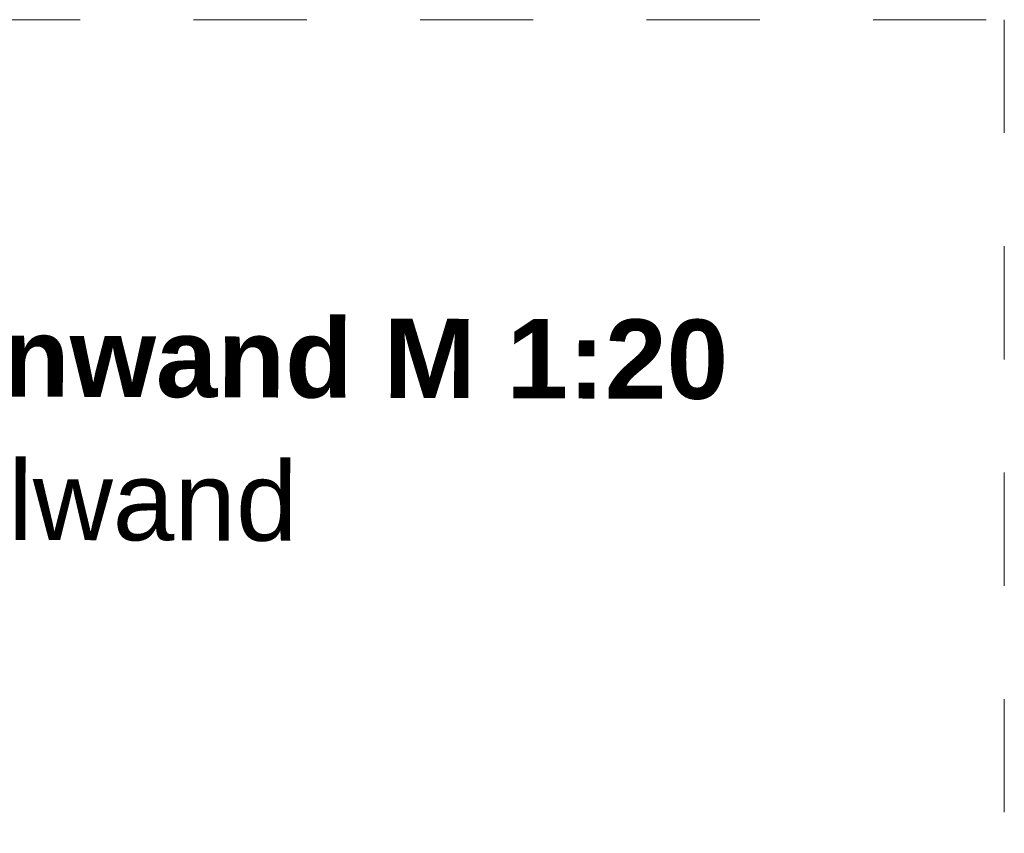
# Model space of a CAD drawing. Header units: metres. Extents: x 1306 to 1412, y -79 to 41.
# Tile 56 of 256: x 1410.878 to 1411.747, y -70.528 to -69.809. Entities that reach past the tile are written whole.
import ezdxf

# ---------------------------------------------------------------- set-up
doc = ezdxf.new("R2010")
doc.units = ezdxf.units.M
doc.linetypes.add('AUSGEZOGEN', pattern=[0])
doc.linetypes.add('STRICHLINIE_S4', pattern=[0.008, 0.006, -0.002])
doc.layers.add('XR$10$Text 1_50', color=3, linetype='AUSGEZOGEN', lineweight=18)
doc.layers.add('XR$10$Wand Mauerwerk tr', color=42, linetype='AUSGEZOGEN', lineweight=18)
doc.styles.add('ARIAL', font='arial.ttf')

msp = doc.modelspace()

# ---------------------------------------------------------------- linework, layer by layer
at = {"layer": 'XR$10$Wand Mauerwerk tr', "color": 7, "linetype": 'STRICHLINIE_S4', "lineweight": 18, "transparency": 33554687}
msp.add_lwpolyline([(1407.63125, -69.80903), (1411.74713, -69.80903), (1411.74713, -71.44918), (1407.63125, -71.44918), (1407.63125, -69.80903)], close=True, dxfattribs=at)

# ---------------------------------------------------------------- texts
at = {"layer": 'XR$10$Text 1_50', "color": 3, "linetype": 'AUSGEZOGEN', "lineweight": 25, "transparency": 33554687, "insert": (1409.77057, -69.9418), "char_height": 0.07, "width": 1.7721561, "attachment_point": 1, "rotation": 359.81276, "line_spacing_factor": 1.084337, "style": 'ARIAL'}
msp.add_mtext('\\A1;{\\fArial|i0|b1;\\H0.070000;\\W1.000000;\\C3;Detail D006a}\\P{\\fArial|i0|b1;\\H0.070000;\\W1.000000;\\C3;Stützenanschluss Hallenwand M 1:20}\\P{\\fArial|i0|b0;\\H0.070000;\\W1.000000;\\C3;Regelschnitt Halle Paneelwand}\\P{\\fArial|i0|b0;\\H0.045000;\\W1.000000;\\C3;(dargestellt Achse C)}\\P', dxfattribs=at)

doc.saveas('drawing.dxf')
